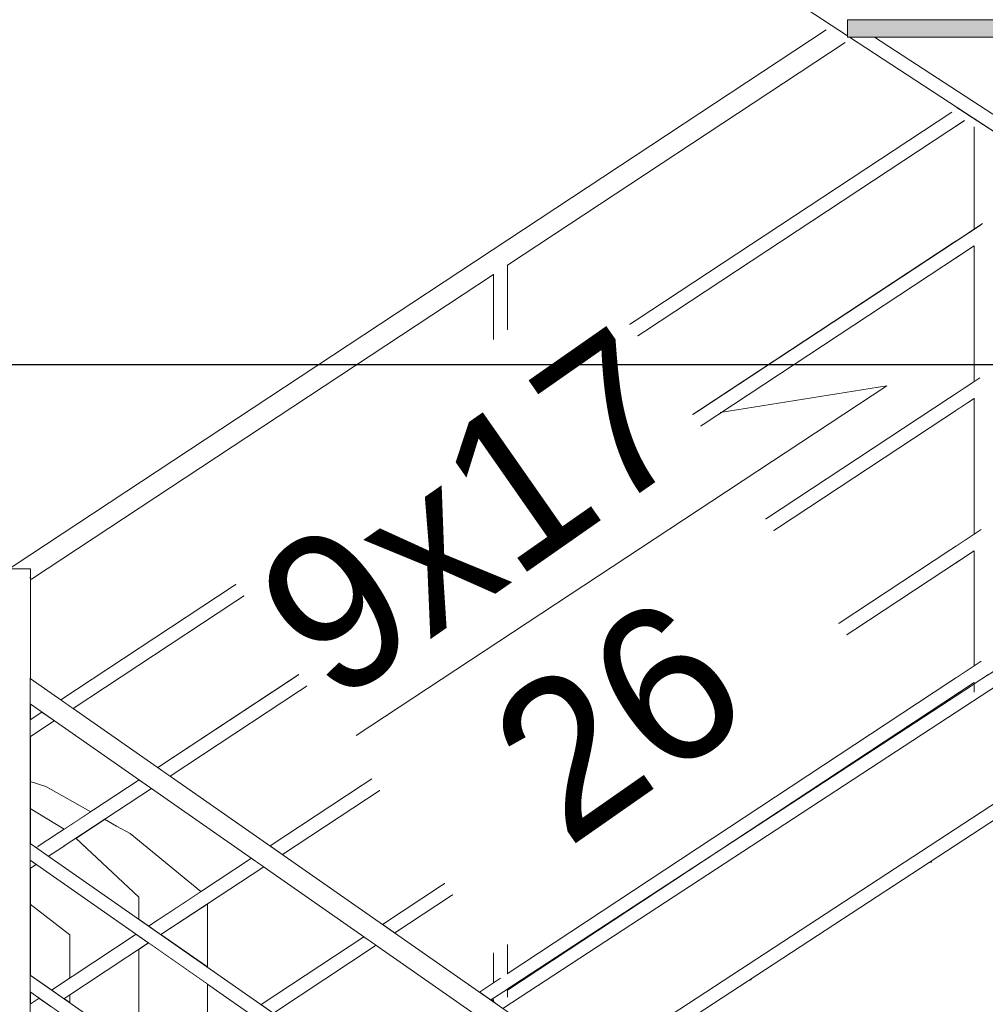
# Model space of a CAD drawing. Header units: millimetres. Extents: x 67877 to 166263, y -957 to 33454.
# Tile 74 of 98: x 80845 to 82237, y 21126 to 22546. Entities that reach past the tile are written whole.
import ezdxf

# ---------------------------------------------------------------- set-up
doc = ezdxf.new("R2010")
doc.units = ezdxf.units.MM
doc.linetypes.add('Wipeout_Contour', pattern=[1000, 0, -1000])
for name, color, linetype, lineweight in [('0_Nr_pióra__1', 7, 'Continuous', 13), ('0_Nr_pióra__103', 7, 'Continuous', 5), ('0_Nr_pióra__51', 7, 'Continuous', 15), ('inw_schody zewnętrzne_Nr_pióra__103', 7, 'Continuous', 5)]:
    doc.layers.add(name, color=color, linetype=linetype, lineweight=lineweight)
doc.layers.add('inw_schody zewnętrzne', color=7, linetype='Continuous')
doc.styles.get("Standard").update_dxf_attribs({"font": 'arial.ttf'})
doc.styles.add('STYL_AUTOMATYCZNY_1', font='GOTHIC.TTF')
doc.dimstyles.new('ISO-25', dxfattribs={"dimtxt": 2.5, "dimasz": 2.5, "dimexe": 1.25, "dimexo": 0.625, "dimtad": 1, "dimtxsty": 'Standard', "dimcen": 2.5, "dimadec": 0, "dimazin": 0, "dimtfac": 1, "dimtmove": 0, "dimatfit": 3, "dimfxl": 1, "dimarcsym": 0})

# ---------------------------------------------------------------- blocks, each defined once
blk = doc.blocks.new('*D48')
at = {"color": 0, "lineweight": -2}
for p, q in [((79924.5, 21369.1), (79924.5, 20729.1)), ((84001.1, 21369.1), (84001.1, 20729.1)), ((83998.6, 20730.4), (79927, 20730.4))]:
    blk.add_line(p, q, dxfattribs=at)
at = {"color": 0}
for points in [[(79927, 20730.8), (79927, 20730), (79924.5, 20730.4)], [(83998.6, 20730), (83998.6, 20730.8), (84001.1, 20730.4)]]:
    blk.add_solid(points, dxfattribs=at)
at = {"layer": 'Defpoints', "color": 0}
for p in [(79924.5, 21369.7), (84001.1, 21369.7), (79924.5, 20730.4)]:
    blk.add_point(p, dxfattribs=at)
at = {"color": 0, "insert": (81962.8, 20732.5), "char_height": 2.5, "attachment_point": 5}
blk.add_mtext('4076,54', dxfattribs=at)

msp = doc.modelspace()

# ---------------------------------------------------------------- wipeouts: each hides what was drawn before it
at = {"linetype": 'Wipeout_Contour', "ltscale": 3852289.738477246}
msp.add_wipeout([(81817.59, 22691.011), (81781.409, 22691.011), (82038.818, 22522.705), (82038.818, 22546.011), (82039.355, 22546.011)], dxfattribs=at)
at = {"linetype": 'Wipeout_Contour', "ltscale": 2311926.15034744}
msp.add_wipeout([(82157.115, 21331.011), (82159.706, 21331.011), (82159.706, 21332.705)], dxfattribs=at)
at = {"linetype": 'Wipeout_Contour', "ltscale": 2311134.20437452}
msp.add_wipeout([(81899.706, 21162.705), (81897.115, 21161.011), (81899.706, 21161.011)], dxfattribs=at)
at = {"linetype": 'Wipeout_Contour', "ltscale": 3083160.231388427}
msp.add_wipeout([(82195.241, 22856.011), (82195.241, 22635.491), (82349.085, 22534.9), (82349.085, 22856.011)], dxfattribs=at).dxf.layer = 'inw_schody zewnętrzne'
at = {"linetype": 'Wipeout_Contour', "ltscale": 5395511.103442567}
msp.add_wipeout([(82195.241, 21571.001), (82349.085, 21671.591), (82349.085, 22319.839), (82301.409, 22351.011), (82298.818, 22351.011), (82298.818, 22352.705), (82195.241, 22420.429)], dxfattribs=at).dxf.layer = 'inw_schody zewnętrzne'
at = {"linetype": 'Wipeout_Contour', "ltscale": 3078172.946819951}
msp.add_wipeout([(81016.423, 20800.236), (81115.696, 20865.145), (81115.696, 21280.578), (81016.423, 21280.578)], dxfattribs=at).dxf.layer = 'inw_schody zewnętrzne'
at = {"linetype": 'Wipeout_Contour', "ltscale": 4614787.102224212}
msp.add_wipeout([(80214.629, 21226.011), (80214.629, 20616.011), (80844.706, 20616.011), (80844.706, 20687.959), (80917.201, 20735.36), (80917.201, 21226.011)], dxfattribs=at).dxf.layer = 'inw_schody zewnętrzne'

# ---------------------------------------------------------------- next in the draw order: wipeouts: each hides what was drawn before it
at = {"linetype": 'Wipeout_Contour', "ltscale": 3853567.639112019}
msp.add_wipeout([(82041.409, 22521.011), (82298.818, 22352.705), (82298.818, 22376.011), (82299.355, 22376.011), (82077.59, 22521.011)], dxfattribs=at)
at = {"linetype": 'Wipeout_Contour', "ltscale": 3844889.102773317}
msp.add_wipeout([(80214.629, 21226.011), (80917.201, 21226.011), (80810.509, 21307.9), (80321.076, 21307.9), (80214.629, 21226.2)], dxfattribs=at).dxf.layer = 'inw_schody zewnętrzne'

# ---------------------------------------------------------------- next in the draw order: wipeouts: each hides what was drawn before it
at = {"linetype": 'Wipeout_Contour', "ltscale": 3854117.276411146}
msp.add_wipeout([(82077.59, 22521.011), (82299.355, 22376.011), (82555.911, 22376.011), (82313.818, 22534.302), (82313.818, 22521.011)], dxfattribs=at)
at = {"linetype": 'Wipeout_Contour', "ltscale": 3077988.9322334}
msp.add_wipeout([(81003.924, 21372.281), (80918.476, 21372.281), (81016.423, 21280.578), (81115.696, 21280.578)], dxfattribs=at).dxf.layer = 'inw_schody zewnętrzne'

# ---------------------------------------------------------------- next in the draw order: wipeouts: each hides what was drawn before it
at = {"linetype": 'Wipeout_Contour', "ltscale": 13102439.19134148}
msp.add_wipeout([(82833.818, 22217.959), (81533.818, 23067.959), (81533.818, 23044.302), (81775.911, 22886.011), (81793.818, 22886.011), (81793.818, 22874.302), (82035.911, 22716.011), (82053.818, 22716.011), (82053.818, 22704.302), (82295.911, 22546.011), (82313.818, 22546.011), (82313.818, 22534.302), (82555.911, 22376.011), (82573.818, 22376.011), (82573.818, 22364.302), (82815.911, 22206.011), (82833.818, 22206.011)], dxfattribs=at)
at = {"linetype": 'Wipeout_Contour', "ltscale": 3847023.600366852}
msp.add_wipeout([(80882.206, 21440.199), (80808.072, 21440.199), (80918.476, 21372.281), (81003.924, 21372.281), (80984.176, 21382.926)], dxfattribs=at).dxf.layer = 'inw_schody zewnętrzne'

# ---------------------------------------------------------------- next in the draw order: wipeouts: each hides what was drawn before it
at = {"linetype": 'Wipeout_Contour', "ltscale": 5399016.313398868}
msp.add_wipeout([(82276.969, 27601.889), (84001.087, 22233.391), (84197.384, 22856.011), (82617.599, 27781.315), (82513.009, 28201.889), (81394.928, 28201.889), (81648.663, 27601.889)], dxfattribs=at).dxf.layer = 'inw_schody zewnętrzne'
at = {"linetype": 'Wipeout_Contour', "ltscale": 3846414.095250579}
msp.add_wipeout([(80689.11, 21481.934), (80808.072, 21440.199), (80882.206, 21440.199), (80845.007, 21452.114), (80755.738, 21481.934)], dxfattribs=at).dxf.layer = 'inw_schody zewnętrzne'

# ---------------------------------------------------------------- next in the draw order: hatches: boundary and pattern name
at = {"layer": '0_Nr_pióra__1', "linetype": 'Continuous'}
msp.add_hatch(color=256, dxfattribs=at).paths.add_polyline_path([(82313.818, 22521.011), (82313.818, 22546.011), (82038.818, 22546.011), (82038.818, 22521.011)])

# ---------------------------------------------------------------- next in the draw order: wipeouts: each hides what was drawn before it
at = {"linetype": 'Wipeout_Contour', "ltscale": 6930028.416623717}
msp.add_wipeout([(82034.98, 22513.267), (80861.149, 21739.02), (80861.582, 21739.02), (81527.899, 22178.516), (81527.899, 22178.753), (81547.891, 22191.942), (81548.468, 22192.132), (81548.468, 22192.083), (82035.197, 22513.125)], dxfattribs=at)
at = {"linetype": 'Wipeout_Contour', "ltscale": 3851257.154830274}
msp.add_wipeout([(80859.706, 21595.79), (80859.706, 21559.208), (82387.538, 20493.084), (82389.706, 20496.19), (82389.706, 20528.153)], dxfattribs=at)

# ---------------------------------------------------------------- next in the draw order: wipeouts: each hides what was drawn before it
at = {"linetype": 'Wipeout_Contour', "ltscale": 3849130.687081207}
msp.add_wipeout([(80859.417, 21773.815), (80859.417, 21741.645), (80861.149, 21739.02), (82034.98, 22513.267), (82007.619, 22531.157)], dxfattribs=at)
at = {"linetype": 'Wipeout_Contour', "ltscale": 3078841.938094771}
msp.add_wipeout([(80859.706, 21167.984), (80859.706, 21143.596), (81614.706, 20616.756), (81614.706, 20641.144)], dxfattribs=at)

# ---------------------------------------------------------------- next in the draw order: linework, layer by layer
at = {"layer": '0_Nr_pióra__103', "linetype": 'Continuous'}
msp.add_line((82038.818, 22522.705), (81781.409, 22691.011), dxfattribs=at)
at = {"layer": '0_Nr_pióra__51', "linetype": 'Continuous'}
msp.add_line((82038.818, 22546.011), (82038.818, 22521.011), dxfattribs=at)

# ---------------------------------------------------------------- next in the draw order: wipeouts: each hides what was drawn before it
at = {"linetype": 'Wipeout_Contour', "ltscale": 3078859.833979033}
msp.add_wipeout([(80859.706, 21333.596), (81614.706, 20806.756), (81614.706, 20831.144), (80859.706, 21357.984)], dxfattribs=at)

# ---------------------------------------------------------------- next in the draw order: linework, layer by layer
at = {"layer": 'inw_schody zewnętrzne_Nr_pióra__103', "linetype": 'Continuous'}
for p, q in [((81016.423, 21248.627), (81016.423, 21280.578)), ((81115.696, 21154.966), (81115.696, 21074.785))]:
    msp.add_line(p, q, dxfattribs=at)

# ---------------------------------------------------------------- next in the draw order: wipeouts: each hides what was drawn before it
at = {"linetype": 'Wipeout_Contour', "ltscale": 3077288.395457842}
msp.add_wipeout([(80859.706, 21595.79), (80829.706, 21616.724), (80829.706, 20516.724), (80859.706, 20495.79)], dxfattribs=at)
at = {"linetype": 'Wipeout_Contour', "ltscale": 3852196.872257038}
msp.add_wipeout([(81547.895, 21145.901), (81548.468, 21146.089), (82221.233, 21589.838), (82221.233, 21590.027), (82231.308, 21596.674)], dxfattribs=at)
at = {"linetype": 'Wipeout_Contour', "ltscale": 3849777.174763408}
msp.add_wipeout([(81537.967, 21329.353), (81385.576, 21228.837), (81385.716, 21228.739), (81527.899, 21322.522), (81527.899, 21322.711)], dxfattribs=at)
at = {"linetype": 'Wipeout_Contour', "ltscale": 3077797.472199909}
msp.add_wipeout([(80908.333, 21134.052), (80908.473, 21133.954), (81030.481, 21214.429), (81030.34, 21214.527)], dxfattribs=at)
at = {"linetype": 'Wipeout_Contour', "ltscale": 3079056.634518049}
msp.add_wipeout([(81358.626, 21211.061), (81210.383, 21113.281), (81210.523, 21113.183), (81358.766, 21210.963)], dxfattribs=at)
at = {"linetype": 'Wipeout_Contour', "ltscale": 3850040.24399926}
msp.add_wipeout([(81537.967, 21139.353), (81525.55, 21131.163), (81525.69, 21131.065), (81527.899, 21132.522), (81527.899, 21132.711)], dxfattribs=at)

# ---------------------------------------------------------------- next in the draw order: wipeouts: each hides what was drawn before it
at = {"linetype": 'Wipeout_Contour', "ltscale": 3846761.43897151}
msp.add_wipeout([(80859.411, 21773.813), (80859.411, 21595.996), (80860.276, 21595.392), (80860.276, 21740.343), (80859.417, 21741.645)], dxfattribs=at)
at = {"linetype": 'Wipeout_Contour', "ltscale": 3081497.300379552}
msp.add_wipeout([(81547.895, 21169.859), (81547.895, 21145.901), (82231.3, 21596.669), (82231.3, 21620.627)], dxfattribs=at)
at = {"linetype": 'Wipeout_Contour', "ltscale": 3846810.782934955}
msp.add_wipeout([(80859.706, 21511.931), (80860.139, 21512.073), (80894.641, 21534.831), (80894.501, 21534.929), (80859.706, 21511.978)], dxfattribs=at)
at = {"linetype": 'Wipeout_Contour', "ltscale": 3079759.497130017}
msp.add_wipeout([(81537.967, 21353.311), (81367.926, 21241.153), (81385.576, 21228.837), (81537.967, 21329.353)], dxfattribs=at)
at = {"linetype": 'Wipeout_Contour', "ltscale": 3846734.54923545}
msp.add_wipeout([(80859.706, 21321.931), (80860.139, 21322.073), (80868.405, 21327.526), (80868.265, 21327.624), (80859.706, 21321.978)], dxfattribs=at)
at = {"linetype": 'Wipeout_Contour', "ltscale": 3079021.654704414}
msp.add_wipeout([(81192.733, 21125.597), (81210.383, 21113.281), (81358.626, 21211.061), (81340.976, 21223.377)], dxfattribs=at)
at = {"linetype": 'Wipeout_Contour', "ltscale": 3080025.155665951}
msp.add_wipeout([(81507.9, 21143.479), (81525.55, 21131.163), (81537.967, 21139.353), (81537.967, 21163.311)], dxfattribs=at)
at = {"linetype": 'Wipeout_Contour', "ltscale": 3077397.985272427}
msp.add_wipeout([(80859.706, 21125.936), (80859.706, 21101.978), (80890.366, 21122.201), (80872.716, 21134.518)], dxfattribs=at)

# ---------------------------------------------------------------- next in the draw order: linework, layer by layer
at = {"layer": '0_Nr_pióra__103', "linetype": 'Continuous'}
for p, q in [((81210.523, 21113.183), (81358.766, 21210.963)), ((81897.115, 21161.011), (81899.706, 21161.011)), ((81899.706, 21161.011), (81899.706, 21162.705))]:
    msp.add_line(p, q, dxfattribs=at)

# ---------------------------------------------------------------- next in the draw order: wipeouts: each hides what was drawn before it
at = {"linetype": 'Wipeout_Contour', "ltscale": 3852219.859937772}
msp.add_wipeout([(81547.895, 21335.901), (81548.472, 21336.091), (82221.232, 21779.838), (82221.233, 21780.027), (82231.3, 21786.669)], dxfattribs=at)
at = {"linetype": 'Wipeout_Contour', "ltscale": 4615987.111462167}
msp.add_wipeout([(80859.411, 21773.813), (80829.424, 21754.029), (80829.424, 21584.357), (80829.706, 21584.761), (80829.706, 21616.724), (80859.411, 21595.996)], dxfattribs=at)
at = {"linetype": 'Wipeout_Contour', "ltscale": 3077445.672579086}
msp.add_wipeout([(80859.706, 21511.978), (80894.501, 21534.929), (80876.851, 21547.245), (80859.706, 21535.936)], dxfattribs=at)
at = {"linetype": 'Wipeout_Contour', "ltscale": 3849474.366921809}
msp.add_wipeout([(81537.952, 21549.343), (81223.5, 21341.934), (81223.641, 21341.836), (81527.899, 21542.522), (81527.899, 21542.711)], dxfattribs=at)
at = {"linetype": 'Wipeout_Contour', "ltscale": 2308039.153806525}
msp.add_wipeout([(80868.265, 21327.624), (80859.706, 21333.596), (80859.706, 21321.978)], dxfattribs=at)
at = {"linetype": 'Wipeout_Contour', "ltscale": 3078419.305758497}
msp.add_wipeout([(81196.55, 21324.158), (81048.307, 21226.378), (81048.447, 21226.28), (81196.691, 21324.06)], dxfattribs=at)
at = {"linetype": 'Wipeout_Contour', "ltscale": 3077762.492940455}
msp.add_wipeout([(80890.683, 21146.368), (80908.333, 21134.052), (81030.34, 21214.527), (81012.69, 21226.843)], dxfattribs=at)
at = {"linetype": 'Wipeout_Contour', "ltscale": 3077356.175293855}
msp.add_wipeout([(80859.706, 21125.936), (80860.276, 21126.313), (80860.276, 21143.198), (80859.706, 21143.596)], dxfattribs=at)

# ---------------------------------------------------------------- next in the draw order: linework, layer by layer
at = {"layer": '0_Nr_pióra__103', "linetype": 'Continuous'}
for p, q in [((80829.424, 21754.029), (80859.411, 21773.813)), ((80829.424, 21754.029), (80860.276, 21754.029)), ((80860.276, 21740.343), (80860.276, 21754.029)), ((80859.499, 21741.521), (80861.149, 21739.02)), ((80860.276, 21595.392), (80860.276, 21740.343)), ((80861.149, 21739.02), (80861.582, 21739.02)), ((80859.411, 21595.996), (80859.706, 21595.79)), ((80860.276, 21595.392), (80859.706, 21595.392)), ((80890.683, 21146.368), (81012.69, 21226.843)), ((80908.473, 21133.954), (81030.481, 21214.429)), ((80859.706, 21125.936), (80872.716, 21134.518)), ((80860.276, 21126.313), (80860.276, 21143.198))]:
    msp.add_line(p, q, dxfattribs=at)
at = {"layer": 'inw_schody zewnętrzne_Nr_pióra__103', "linetype": 'Continuous'}
for p, q in [((80917.201, 21226.011), (80917.201, 21163.86)), ((81016.423, 21058.627), (81016.423, 21205.347)), ((80917.201, 21139.902), (80917.201, 21127.864))]:
    msp.add_line(p, q, dxfattribs=at)

# ---------------------------------------------------------------- next in the draw order: wipeouts: each hides what was drawn before it
at = {"linetype": 'Wipeout_Contour', "ltscale": 3081515.664824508}
msp.add_wipeout([(81547.895, 21335.901), (82231.3, 21786.669), (82231.3, 21810.627), (81547.895, 21359.859)], dxfattribs=at)
at = {"linetype": 'Wipeout_Contour', "ltscale": 3079451.527491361}
msp.add_wipeout([(81205.85, 21354.25), (81223.5, 21341.934), (81537.967, 21549.353), (81537.967, 21573.311)], dxfattribs=at)
at = {"linetype": 'Wipeout_Contour', "ltscale": 3077395.834791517}
msp.add_wipeout([(80859.706, 21535.936), (80860.276, 21536.313), (80860.276, 21558.81), (80859.706, 21559.208)], dxfattribs=at)
at = {"linetype": 'Wipeout_Contour', "ltscale": 3846732.938140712}
msp.add_wipeout([(80859.706, 21357.984), (80860.276, 21357.586), (80860.276, 21512.164), (80860.139, 21512.073), (80859.706, 21511.931)], dxfattribs=at)
at = {"linetype": 'Wipeout_Contour', "ltscale": 3078384.329772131}
msp.add_wipeout([(81178.9, 21336.474), (81030.657, 21238.694), (81048.307, 21226.378), (81196.55, 21324.158)], dxfattribs=at)
at = {"linetype": 'Wipeout_Contour', "ltscale": 3846710.103222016}
msp.add_wipeout([(80860.139, 21322.073), (80859.706, 21321.931), (80859.706, 21167.984), (80860.276, 21167.586), (80860.276, 21322.164)], dxfattribs=at)

# ---------------------------------------------------------------- next in the draw order: linework, layer by layer
at = {"layer": '0_Nr_pióra__103', "linetype": 'Continuous'}
for p, q in [((80859.706, 21559.208), (80859.706, 21595.79)), ((80860.276, 21536.313), (80860.276, 21558.81)), ((80859.706, 21535.936), (80876.851, 21547.245)), ((80860.139, 21512.073), (80894.641, 21534.831)), ((82159.706, 21331.011), (82159.706, 21332.705)), ((80860.276, 21167.586), (80860.276, 21322.164)), ((81048.447, 21226.28), (81196.691, 21324.06)), ((82157.115, 21331.011), (82159.706, 21331.011)), ((81192.733, 21125.597), (81340.976, 21223.377))]:
    msp.add_line(p, q, dxfattribs=at)
at = {"layer": 'inw_schody zewnętrzne_Nr_pióra__103', "linetype": 'Continuous'}
for p, q in [((80859.706, 21270.14), (80917.201, 21226.011)), ((81115.696, 21270.827), (81115.696, 21179.353))]:
    msp.add_line(p, q, dxfattribs=at)

# ---------------------------------------------------------------- next in the draw order: wipeouts: each hides what was drawn before it
at = {"linetype": 'Wipeout_Contour', "ltscale": 3852246.769738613}
msp.add_wipeout([(82231.3, 22006.669), (81547.895, 21555.901), (81548.468, 21556.089), (82221.232, 21999.838), (82221.232, 22000.027)], dxfattribs=at)
at = {"linetype": 'Wipeout_Contour', "ltscale": 3849171.859209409}
msp.add_wipeout([(81537.967, 21769.353), (81061.425, 21455.03), (81061.565, 21454.932), (81527.899, 21762.522), (81527.899, 21762.711)], dxfattribs=at)
at = {"linetype": 'Wipeout_Contour', "ltscale": 3077782.048262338}
msp.add_wipeout([(81034.475, 21437.254), (80886.232, 21339.474), (80886.372, 21339.377), (81034.615, 21437.156)], dxfattribs=at)

# ---------------------------------------------------------------- next in the draw order: wipeouts: each hides what was drawn before it
at = {"linetype": 'Wipeout_Contour', "ltscale": 3081537.163049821}
msp.add_wipeout([(81547.895, 21579.859), (81547.895, 21555.901), (82231.3, 22006.669), (82231.3, 22030.627)], dxfattribs=at)
at = {"linetype": 'Wipeout_Contour', "ltscale": 3079143.685239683}
msp.add_wipeout([(81537.967, 21793.311), (81043.775, 21467.346), (81061.425, 21455.03), (81537.967, 21769.353)], dxfattribs=at)
at = {"linetype": 'Wipeout_Contour', "ltscale": 3077747.07599345}
msp.add_wipeout([(80868.582, 21351.791), (80886.232, 21339.474), (81034.475, 21437.254), (81016.825, 21449.57)], dxfattribs=at)

# ---------------------------------------------------------------- next in the draw order: linework, layer by layer
at = {"layer": '0_Nr_pióra__103', "linetype": 'Continuous'}
msp.add_line((81030.657, 21238.694), (81178.9, 21336.474), dxfattribs=at)
at = {"layer": 'inw_schody zewnętrzne_Nr_pióra__103', "linetype": 'Continuous'}
for p, q in [((80859.706, 21447.406), (80882.206, 21440.199)), ((80882.206, 21440.199), (80947.239, 21403.672)), ((80908.733, 21378.274), (80859.706, 21408.435)), ((80966.857, 21392.654), (80984.176, 21382.926)), ((80984.176, 21382.926), (81003.924, 21372.281))]:
    msp.add_line(p, q, dxfattribs=at)

# ---------------------------------------------------------------- next in the draw order: wipeouts: each hides what was drawn before it
at = {"linetype": 'Wipeout_Contour', "ltscale": 3852274.001993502}
msp.add_wipeout([(81547.895, 21775.901), (81548.472, 21776.091), (82221.232, 22219.838), (82221.233, 22220.027), (82231.3, 22226.669)], dxfattribs=at)
at = {"linetype": 'Wipeout_Contour', "ltscale": 3848910.778246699}
msp.add_wipeout([(81537.967, 21959.353), (80921.451, 21552.705), (80921.591, 21552.607), (81527.899, 21952.522), (81527.899, 21952.711)], dxfattribs=at)
at = {"linetype": 'Wipeout_Contour', "ltscale": 3076191.630011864}
msp.add_wipeout([(80118.784, 21354.063), (80118.784, 21334.063), (81008.756, 21334.063), (81008.756, 21354.063)], dxfattribs=at)

# ---------------------------------------------------------------- next in the draw order: linework, layer by layer
at = {"layer": '0_Nr_pióra__103', "linetype": 'Continuous'}
for p, q in [((80859.706, 20506.011), (80859.706, 21559.208)), ((80860.276, 21357.586), (80860.276, 21512.164)), ((80868.582, 21351.791), (81016.825, 21449.57)), ((80886.372, 21339.377), (81034.615, 21437.156)), ((80860.139, 21322.073), (80868.405, 21327.526))]:
    msp.add_line(p, q, dxfattribs=at)
at = {"layer": 'inw_schody zewnętrzne_Nr_pióra__103', "linetype": 'Continuous'}
for p, q in [((81016.423, 21280.578), (80925.706, 21365.511)), ((81003.924, 21372.281), (81106.097, 21288.454))]:
    msp.add_line(p, q, dxfattribs=at)

# ---------------------------------------------------------------- next in the draw order: wipeouts: each hides what was drawn before it
at = {"linetype": 'Wipeout_Contour', "ltscale": 3081558.912510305}
msp.add_wipeout([(82231.3, 22250.627), (81547.895, 21799.859), (81547.895, 21775.901), (82231.3, 22226.669)], dxfattribs=at)
at = {"linetype": 'Wipeout_Contour', "ltscale": 3078877.94379535}
msp.add_wipeout([(81537.967, 21983.311), (80903.801, 21565.021), (80921.451, 21552.705), (81537.967, 21959.353)], dxfattribs=at)

# ---------------------------------------------------------------- next in the draw order: wipeouts: each hides what was drawn before it
at = {"linetype": 'Wipeout_Contour', "ltscale": 3081528.251283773}
msp.add_wipeout([(82207.116, 22400.717), (81547.895, 21965.901), (81548.468, 21966.089), (82207.261, 22400.622)], dxfattribs=at)
at = {"linetype": 'Wipeout_Contour', "ltscale": 15414507.26755317}
msp.add_wipeout([(82221.232, 22023.986), (82231.3, 22030.627), (82231.3, 22006.669), (82221.233, 22000.027), (82221.232, 21803.986), (82231.3, 21810.627), (82231.3, 21786.669), (82221.233, 21780.027), (82221.233, 21613.986), (82231.3, 21620.627), (82231.3, 21596.669), (82221.233, 21590.027), (82221.233, 21576.048), (82241.224, 21589.119), (82241.224, 22378.415), (82221.232, 22391.487), (82221.233, 22243.986), (82231.3, 22250.627), (82231.3, 22226.669), (82221.233, 22220.027)], dxfattribs=at)

# ---------------------------------------------------------------- next in the draw order: linework, layer by layer
at = {"layer": '0_Nr_pióra__103', "linetype": 'Continuous'}
for p, q in [((82221.233, 21803.986), (82221.233, 22000.028)), ((81665.706, 21033.362), (82956.009, 21877.022)), ((81683.208, 21021.149), (82939.706, 21842.705)), ((82221.233, 21613.986), (82221.233, 21780.028)), ((82221.233, 21576.048), (82221.233, 21590.028))]:
    msp.add_line(p, q, dxfattribs=at)

# ---------------------------------------------------------------- next in the draw order: wipeouts: each hides what was drawn before it
at = {"linetype": 'Wipeout_Contour', "ltscale": 3084200.851094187}
msp.add_wipeout([(82227.092, 22652.436), (82227.092, 22628.641), (82852.092, 22225.731), (82852.092, 22249.527)], dxfattribs=at)
at = {"linetype": 'Wipeout_Contour', "ltscale": 3081510.222941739}
msp.add_wipeout([(81547.895, 21989.859), (81547.895, 21965.901), (82207.116, 22400.717), (82188.875, 22412.643)], dxfattribs=at)

# ---------------------------------------------------------------- next in the draw order: linework, layer by layer
at = {"layer": '0_Nr_pióra__103', "linetype": 'Continuous'}
for p, q in [((82221.233, 22243.986), (82221.233, 22391.487)), ((82221.233, 22023.986), (82221.233, 22220.028))]:
    msp.add_line(p, q, dxfattribs=at)

# ---------------------------------------------------------------- next in the draw order: wipeouts: each hides what was drawn before it
at = {"linetype": 'Wipeout_Contour', "ltscale": 3084220.240371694}
msp.add_wipeout([(82852.092, 22439.527), (82227.092, 22842.436), (82227.092, 22818.641), (82852.092, 22415.731)], dxfattribs=at)
at = {"linetype": 'Wipeout_Contour', "ltscale": 18480909.70027046}
msp.add_wipeout([(81548.468, 22192.132), (81547.891, 22191.942), (81547.891, 21135.786), (81548.468, 21136.163), (81548.468, 21146.09), (81547.895, 21145.901), (81547.895, 21169.859), (81548.468, 21170.237), (81548.468, 21336.09), (81547.895, 21335.901), (81547.895, 21359.859), (81548.468, 21360.237), (81548.468, 21556.09), (81547.895, 21555.901), (81547.895, 21579.859), (81548.468, 21580.237), (81548.468, 21776.09), (81547.895, 21775.901), (81547.895, 21799.859), (81548.468, 21800.237), (81548.468, 21966.09), (81547.895, 21965.901), (81547.895, 21989.859), (81548.468, 21990.237)], dxfattribs=at)

# ---------------------------------------------------------------- next in the draw order: linework, layer by layer
at = {"layer": '0_Nr_pióra__103', "linetype": 'Continuous'}
for p, q in [((82298.818, 22352.705), (82041.409, 22521.011)), ((82299.355, 22376.011), (82077.59, 22521.011))]:
    msp.add_line(p, q, dxfattribs=at)
at = {"layer": '0_Nr_pióra__51', "linetype": 'Continuous'}
for p, q in [((82313.818, 22546.011), (82038.818, 22546.011)), ((82313.818, 22521.011), (82038.818, 22521.011))]:
    msp.add_line(p, q, dxfattribs=at)

# ---------------------------------------------------------------- next in the draw order: wipeouts: each hides what was drawn before it
at = {"linetype": 'Wipeout_Contour', "ltscale": 19250575.20665206}
msp.add_wipeout([(81527.899, 21542.711), (81527.899, 21346.67), (81537.967, 21353.311), (81537.967, 21329.353), (81527.899, 21322.711), (81527.899, 21156.67), (81537.967, 21163.311), (81537.967, 21139.353), (81527.899, 21132.711), (81527.899, 21129.524), (81532.937, 21126.008), (81547.891, 21135.786), (81547.891, 22191.942), (81527.899, 22178.753), (81527.899, 21976.67), (81537.967, 21983.311), (81537.967, 21959.353), (81527.899, 21952.711), (81527.899, 21786.67), (81537.967, 21793.311), (81537.967, 21769.353), (81527.899, 21762.711), (81527.899, 21566.67), (81537.967, 21573.311), (81537.967, 21549.353)], dxfattribs=at)

# ---------------------------------------------------------------- next in the draw order: linework, layer by layer
at = {"layer": '0_Nr_pióra__103', "linetype": 'Continuous'}
for p, q in [((80859.417, 21773.815), (82007.619, 22531.157)), ((81548.468, 22192.083), (82035.197, 22513.125)), ((81547.891, 21989.856), (82188.875, 22412.643)), ((81548.468, 21966.089), (82207.261, 22400.622)), ((81547.891, 21799.856), (82233.445, 22252.041)), ((81548.468, 21776.089), (82221.233, 22219.838)), ((81548.468, 21990.237), (81548.468, 22192.132)), ((80861.582, 21739.02), (81527.899, 22178.516)), ((81527.899, 21976.67), (81527.899, 22178.753)), ((81547.891, 21579.856), (82229.447, 22029.404)), ((81524.097, 21132.177), (82869.743, 22012.022)), ((81541.599, 21119.963), (82905.924, 22012.022)), ((81548.468, 21556.089), (82221.233, 21999.838)), ((80903.801, 21565.021), (81537.967, 21983.311)), ((81548.468, 21800.237), (81548.468, 21966.09)), ((80921.591, 21552.607), (81527.899, 21952.522)), ((81527.899, 21786.67), (81527.899, 21952.712)), ((81547.891, 21359.856), (82231.3, 21810.627)), ((81043.775, 21467.346), (81540.112, 21794.725)), ((81548.468, 21336.089), (82221.233, 21779.838)), ((81548.468, 21580.237), (81548.468, 21776.09)), ((81061.565, 21454.932), (81527.899, 21762.522)), ((81527.899, 21566.67), (81527.899, 21762.712)), ((81547.891, 21169.856), (82231.3, 21620.627)), ((82650.133, 20346.426), (80859.706, 21595.79)), ((81548.468, 21146.089), (82221.233, 21589.838)), ((82647.966, 20311.357), (80859.706, 21559.208)), ((81205.85, 21354.25), (81536.114, 21572.088)), ((81548.468, 21360.237), (81548.468, 21556.09)), ((81223.641, 21341.836), (81527.899, 21542.522)), ((81527.899, 21346.67), (81527.899, 21542.712)), ((81614.706, 20831.144), (80859.706, 21357.984)), ((81367.926, 21241.153), (81537.967, 21353.311)), ((81614.706, 20806.756), (80859.706, 21333.596)), ((81548.468, 21170.237), (81548.468, 21336.09)), ((81385.716, 21228.739), (81527.899, 21322.522)), ((81527.899, 21156.67), (81527.899, 21322.712)), ((81614.706, 20641.144), (80859.706, 21167.984)), ((81507.9, 21143.479), (81537.967, 21163.311)), ((81614.706, 20616.756), (80859.706, 21143.596)), ((81525.69, 21131.065), (81527.899, 21132.522)), ((81527.899, 21129.524), (81527.899, 21132.712)), ((81548.468, 21136.163), (81548.468, 21146.09))]:
    msp.add_line(p, q, dxfattribs=at)

# ---------------------------------------------------------------- next in the draw order: wipeouts: each hides what was drawn before it
at = {"linetype": 'Wipeout_Contour', "ltscale": 3084110.253388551}
msp.add_wipeout([(82432.082, 23406.607), (82990.925, 23019.598), (82577.242, 22422.237), (82018.399, 22809.246)], dxfattribs=at).dxf.layer = '0_Nr_pióra__103'
at = {"linetype": 'Wipeout_Contour', "ltscale": 3080367.772985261}
msp.add_wipeout([(81112.93, 21794.506), (81670.214, 22183.754), (82086.292, 21588.058), (81529.007, 21198.81)], dxfattribs=at).dxf.layer = '0_Nr_pióra__103'

# ---------------------------------------------------------------- next in the draw order: linework, layer by layer
msp.add_line((72503.33, 22048.558), (88967.47, 22048.558))
at = {"layer": '0_Nr_pióra__1', "linetype": 'Continuous'}
for p, q in [((81329.907, 21513.388), (82095.126, 22018.119)), ((82095.126, 22018.119), (81854.799, 21979.455))]:
    msp.add_line(p, q, dxfattribs=at)

# ---------------------------------------------------------------- next in the draw order: texts
at = {"layer": '0_Nr_pióra__103', "linetype": 'Continuous', "insert": (81773.219, 21442.729), "char_height": 225, "attachment_point": 8, "rotation": 34.933263, "line_spacing_factor": 0.963147, "style": 'STYL_AUTOMATYCZNY_1'}
msp.add_mtext('\\A1;{\\pqc;\\fCentury Gothic|b0|i0|c238|p34;9\\fCentury Gothic|b0|i0|c238|p34;x1\\fCentury Gothic|b0|i0|c238|p34;7\\P\\pqc;\\fCentury Gothic|b0|i0|c238|p34;26}', dxfattribs=at)

# ---------------------------------------------------------------- next in the draw order: dimensions: what is measured, and where the dimension line sits
dim = msp.add_linear_dim(base=(79924.544, 20730.368), p1=(84001.087, 21369.701), p2=(79924.544, 21369.701), dimstyle='ISO-25')
dim.commit()
dim.dimension.update_dxf_attribs({"geometry": '*D48', "text_midpoint": (81962.816, 20732.495)})

doc.saveas('drawing.dxf')
